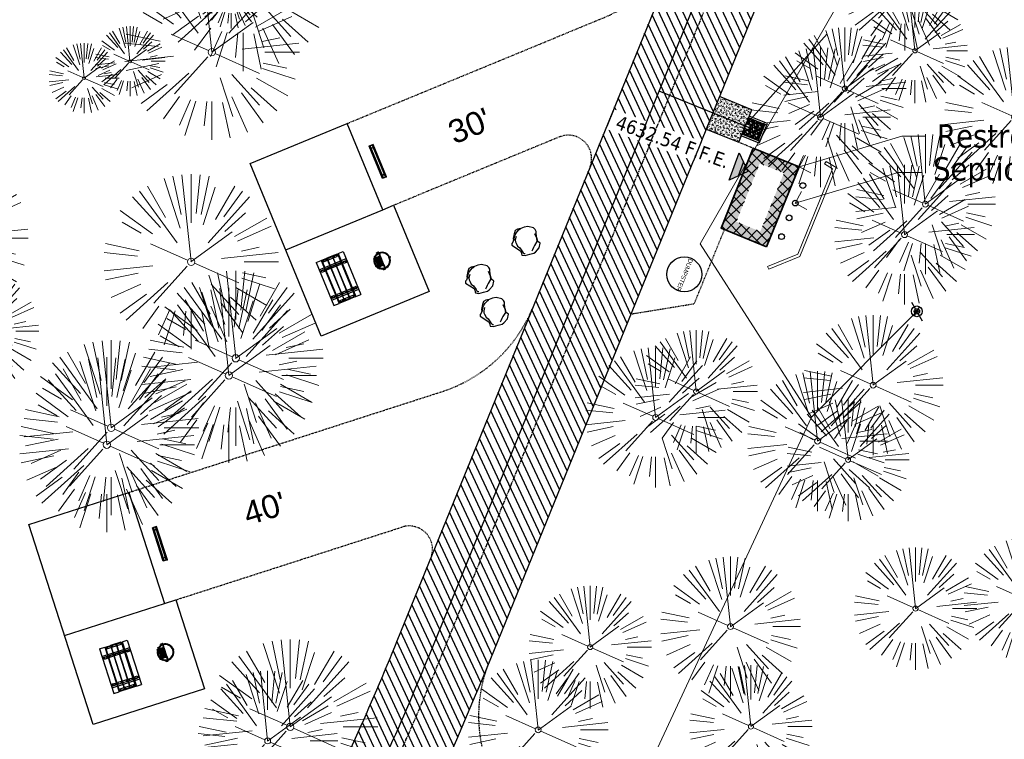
# Model space of a CAD drawing. Header units: feet. Extents: x 1134296 to 1140710, y 647902 to 649877.
# Tile 29 of 42: x 1134965 to 1135134, y 648909 to 649032. Entities that reach past the tile are written whole.
import ezdxf
from ezdxf import colors
from ezdxf.entities.mleader import LeaderData, LeaderLine
from ezdxf.lldxf.tags import DXFTag
from ezdxf.math import Vec2, Vec3

# ---------------------------------------------------------------- set-up
doc = ezdxf.new("R2010")
doc.units = ezdxf.units.FT
doc.header["$MEASUREMENT"] = 0
for name, pattern in [('CENTER2', [1.125, 0.75, -0.125, 0.125, -0.125]), ('HIDDEN4', [0.095, 0.05, -0.045]), ('RAD', [0.13, 0.08, -0.05])]:
    doc.linetypes.add(name, pattern=pattern)
for name, color, linetype in [('-AGGREGATE', 8, 'Continuous'), ('-BOLTS-LAGS-SCREWS', 7, 'Continuous'), ('-CONCRETE', 9, 'Continuous'), ('-HARDWARE', 7, 'Continuous'), ('-TIMBER', 6, 'Continuous'), ('-WOOD', 5, 'Continuous'), ('C-CAMPSITE-PADS', 6, 'Continuous'), ('C-PRKG-ASPH', 5, 'Continuous'), ('C-PRKG-WHEL-STOP', 5, 'Continuous'), ('C-ROAD-ASPHALT', 1, 'Continuous'), ('C-ROAD-CNTR', 1, 'CENTER2'), ('C-ROAD-GRVL', 1, 'RAD'), ('C-SWLK-CONC', 5, 'Continuous'), ('C-SWLK-CONC-PATT', 5, 'Continuous'), ('C-SWLK-GRVL', 5, 'RAD'), ('C-UTIL-HYDRANT', 5, 'Continuous'), ('C-UTIL-WATER-MEP', 7, 'WATER (.5x)'), ('G-TEXT-ST02', 2, 'Continuous'), ('G-XREF', 7, 'Continuous'), ('L-BARRIERROCK', 6, 'Continuous'), ('V-TOPO-SPOT', 8, 'Continuous'), ('V-UTIL-SSWR-STRC', 8, 'Continuous'), ('V-UTIL-WATR-STRC', 8, 'Continuous'), ('XX-NODE-BLDG', 8, 'Continuous')]:
    doc.layers.add(name, color=color, linetype=linetype)
for name, color, linetype, lineweight in [('-ANGLE-IRON', 8, 'Continuous', 25), ('V-ANNO-TEXT', 8, 'Continuous', 13), ('V-SITE-BLDG', 15, 'Continuous', 35), ('V-SITE-BLDG-HTCH', 8, 'Continuous', 13), ('V-SITE-VEGE', 8, 'Continuous', 18), ('V-SITE-WALL', 8, 'Continuous', 18), ('V-UTIL-WATR-LINE', 8, 'WATER', 15)]:
    doc.layers.add(name, color=color, linetype=linetype, lineweight=lineweight)
doc.styles.add('Arial', font='arial.ttf', dxfattribs={"height": 180})
doc.styles.add('SEI-Dim & Leader', font='tahoma.ttf')
doc.styles.get("Standard").update_dxf_attribs({"font": 'arial.ttf'})
tags = doc.linetypes.add('WATER', pattern='A,1.5,-0.2,["W",Standard,S=0.08,R=0,X=-0.1,Y=-0.04],-0.05', length=1.75).pattern_tags.tags
tags[6] = DXFTag(74, 10)
tags = doc.linetypes.add('WATER (.5x)', pattern='A,0.75,-0.2,["W",Standard,S=0.08,R=0,X=-0.1,Y=-0.04],-0.05', length=1).pattern_tags.tags
tags[6] = DXFTag(74, 10)

# ---------------------------------------------------------------- blocks, each defined once
blk = doc.blocks.new('V-UTIL-IRRI-Spigot')
for points in [[(-1, 1.73), (-0.5, 0.87)], [(-0.5, -0.87), (0.5, 0.87)], [(0.5, -0.87), (1, -1.73)]]:
    blk.add_lwpolyline(points)
for radius in [1, 0.5]:
    blk.add_circle((0, 0), radius)
blk = doc.blocks.new('*U823', base_point=(1135118.543, 648981.959))
at = {"xscale": 0.9237604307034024, "yscale": 0.9237604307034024, "zscale": 0.9237604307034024}
blk.add_blockref('V-UTIL-IRRI-Spigot', (1135118.543, 648981.959), dxfattribs=at)
blk = doc.blocks.new('V-SITE-VEGE-Coniferious Tree 2')
at = {"color": 0, "linetype": 'ByBlock'}
for p, q in [((-0.0626, 0.1926), (-0.1545, 0.4755)), ((-0.0575, 0.2704), (-0.104, 0.4891)), ((-0.0003, 0.0026), (-0.0523, 0.4973)), ((0, 0.2219), (0, 0.5)), ((0.0289, 0.2753), (0.0522, 0.4973)), ((0.0572, 0.2693), (0.1039, 0.4891)), ((-0.0791, 0.1089), (-0.2939, 0.4045)), ((-0.146, 0.2528), (-0.25, 0.433)), ((0.0685, 0.211), (0.1382, 0.4256)), ((0.1391, 0.2411), (0.25, 0.433)), ((0.1869, 0.2573), (0.2939, 0.4045)), ((-0.1757, 0.1951), (-0.3346, 0.3716)), ((0.0978, 0.1086), (0.3345, 0.3716)), ((-0.2201, 0.1599), (-0.4046, 0.2939)), ((-0.2844, 0.1642), (-0.3931, 0.227)), ((0.192, 0.1729), (0.3116, 0.2806)), ((0.2488, 0.1436), (0.433, 0.25)), ((-0.0009, -0.0007), (0.235, 0.1707)), ((0.2659, 0.1184), (0.4568, 0.2034)), ((-0.2961, 0.0629), (-0.4891, 0.1039)), ((-0.0199, 0.0089), (-0.2319, 0.1032)), ((0.2873, 0.0611), (0.3885, 0.0826)), ((-0.306, 0.0322), (-0.4973, 0.0523)), ((0.1731, 0.0182), (0.4972, 0.0523)), ((0.3025, 0), (0.5, 0)), ((-0.2183, -0.0229), (-0.4973, -0.0523)), ((-0.023, -0.0255), (-0.2138, -0.2374)), ((0.0185, -0.0083), (0.272, -0.1211)), ((-0.3022, -0.0642), (-0.4891, -0.1039)), ((0.2891, -0.094), (0.4755, -0.1545)), ((0.2936, -0.0624), (0.4274, -0.0908)), ((-0.2881, -0.1283), (-0.4568, -0.2034)), ((-0.132, -0.1189), (-0.3716, -0.3346)), ((0.0478, -0.1473), (0.1192, -0.3671)), ((0.1144, -0.1271), (0.2718, -0.3019)), ((0.2555, -0.1475), (0.433, -0.25)), ((-0.2545, -0.1849), (-0.4046, -0.2939)), ((0.2254, -0.2029), (0.3716, -0.3346)), ((-0.1843, -0.2536), (-0.2767, -0.3808)), ((-0.1214, -0.2725), (-0.1856, -0.4168)), ((-0.091, -0.2799), (-0.1545, -0.4755)), ((0.1131, -0.2541), (0.2033, -0.4568)), ((0.1689, -0.2325), (0.2939, -0.4045)), ((-0.0297, -0.2818), (-0.0443, -0.4216)), ((0, -0.2818), (0, -0.5)), ((0.061, -0.2873), (0.1039, -0.4891))]:
    blk.add_line(p, q, dxfattribs=at)
blk.add_circle((0, 0), 0.0208)
blk = doc.blocks.new('_Open90')
at = {"color": 0, "linetype": 'ByBlock', "lineweight": -2}
for p, q in [((0, 0), (-1, 0)), ((-0.5, 0.5), (0, 0)), ((0, 0), (-0.5, -0.5))]:
    blk.add_line(p, q, dxfattribs=at)
blk = doc.blocks.new('*U877', base_point=(1135118.543, 648981.959))
at = {"xscale": 0.9237604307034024, "yscale": 0.9237604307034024, "zscale": 0.9237604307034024}
blk.add_blockref('V-UTIL-IRRI-Spigot', (1135118.543, 648981.959), dxfattribs=at)
blk = doc.blocks.new('Finished Floor Elevation')
h = blk.add_hatch(color=256)
h.dxf.hatch_style = 1
h.paths.add_polyline_path([(-0.05, -0.05), (-0.05, 0.05), (0, 0)])
blk.add_lwpolyline([(-0.05, -0.05), (-0.05, 0.05), (0, 0)], close=True)
blk = doc.blocks.new("5'_BarrierRock")
at = {"layer": 'L-BARRIERROCK', "flags": 128}
for points in [[(3.8, 25.2), (-4, 23.4), (-10.8, 21), (-17.7, 19.5), (-22.2, 16.5), (-24.3, 10.3), (-26.1, 0.1), (-25.5, -2.9), (-27, -7), (-29.1, -9.7), (-29.4, -13.3), (-11.1, -24.7), (-9.1, -29.7), (-9.1, -31.5), (-8.8, -33.6), (-1.9, -34.5), (7.7, -31.8), (16, -30), (19.6, -27.4), (27.1, -18.7), (28.9, -9.4), (24.1, -5.6), (22, 1.6), (21.4, 6.1), (20.8, 11.2), (21.1, 15.1), (19, 18.6), (15.2, 22.2), (3.8, 25.2)], [(-24.3, -3.8), (-24.3, 1.3), (-22.2, 8.2), (-18.6, 13.3), (-14.4, 18), (-11.4, 19.8)], [(-20.4, 4.6), (-21.9, -2.6), (-21.3, -6.4), (-20.4, -9.4), (-17.1, -15.7), (-12.9, -19), (-7, -26.8), (-5.5, -29.4), (-3.4, -30.6), (-1.9, -30.6)], [(17.5, 10.9), (21.6, 1.5), (22.6, -6.1), (17.2, -14.2), (15.4, -18.4), (13.4, -22.9), (12.2, -25.6)]]:
    blk.add_lwpolyline(points, dxfattribs=at)
blk = doc.blocks.new('Wheel_Stop')
for points in [[(-36, 6.75), (36, 6.75)], [(-36, -2.25), (-36, 6.75)], [(-35.625, 4.5), (-36, 6.75)], [(-35.625, 0), (-36, -2.25)], [(-35.955, 6.48), (35.955, 6.48)], [(-35.625, 4.5), (-35.625, 0)], [(-35.625, 4.5), (35.625, 4.5)], [(-35.625, 0), (35.625, 0)], [(35.625, 4.5), (36, 6.75)], [(35.625, 4.5), (35.625, 0)], [(35.625, 0), (36, -2.25)], [(36, -2.25), (36, 6.75)], [(-36, -2.25), (36, -2.25)], [(-35.955, -1.98), (35.955, -1.98)]]:
    blk.add_lwpolyline(points)
for centre in [(-30, 2.25), (30, 2.25)]:
    blk.add_circle(centre, 0.5)
blk = doc.blocks.new('HYDRANT & PAD')
at = {"layer": '-AGGREGATE'}
h = blk.add_hatch(dxfattribs=at)
h.set_pattern_fill('GRAVEL', color=256, scale=10)
h.paths.add_polyline_path([(18, 72), (18, 108), (-18, 108), (-18, 72), (-4.8, 72), (-4.8, 81.6), (4.8, 81.6), (4.8, 72)])
at = {"layer": 'C-SWLK-CONC-PATT'}
h = blk.add_hatch(dxfattribs=at)
h.set_pattern_fill('AR-CONC', color=256)
h.set_pattern_definition([(50, (-9267.939, -358120.348), (7.17260183, -0.62752135), [0.75, -8.25]), (355, (-9267.939, -358120.348), (-1.38751334, 7.52192134), [0.6, -6.6]), (100.4514445, (-9267.341, -358120.4), (5.78508847, 6.89439991), [0.63740192, -7.01142112]), (46.1842, (-9267.939, -358118.348), (10.6724133, -1.6551928), [1.125, -12.375]), (96.6356355, (-9267.05, -358118.486), (9.34661946, 9.741186), [0.95610342, -10.5171376]), (351.184164, (-9267.939, -358118.348), (9.34661945, 9.741186), [0.9, -9.9]), (21, (-9266.939, -358118.848), (5.96907052, -4.02618891), [0.75, -8.25]), (326, (-9266.939, -358118.848), (2.43315332, 7.25150045), [0.6, -6.6]), (71.4514447, (-9266.4415, -358119.1835), (8.40222377, 3.22531153), [0.6374019, -7.01142112]), (37.5, (-9267.939, -358120.348), (0.121598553, 3.328938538), [0, -6.52, 0, -6.7, 0, -6.625]), (7.5, (-9267.939, -358120.348), (2.630695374, 3.94411712), [0, -3.82, 0, -6.37, 0, -2.525]), (327.5, (-9270.169, -358120.348), (5.338224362, -0.225548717), [0, -2.5, 0, -7.8, 0, -10.35]), (317.5, (-9271.169, -358120.348), (5.831861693, 1.001049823), [0, -3.25, 0, -5.18, 0, -7.35])])
h.paths.add_polyline_path([(36, 72), (-0.5, 72), (-1.8, 72), (-5.8, 72), (-36, 72), (-36, 0), (36, 0)])
at = {"layer": '-HARDWARE'}
for p, q in [((-0.9, 70.2), (-0.9, 69.5)), ((-0.1, 68.2), (-0.2, 71.2)), ((-0.2, 71.2), (0.3, 71.2)), ((0.3, 71.2), (0.2, 68.2)), ((0.9, 70.2), (0.9, 69.5))]:
    blk.add_line(p, q, dxfattribs=at)
for points in [[(-0.8, 82.6), (-0.8, 82)], [(0.8, 82), (-0.8, 82)], [(-0.6, 81.6), (-0.6, 82)], [(0.6, 81.6), (0.6, 82)], [(0.7, 82.6), (0.7, 82)]]:
    blk.add_lwpolyline(points, dxfattribs=at)
at = {"layer": '-HARDWARE', "linetype": 'HIDDEN4'}
for points in [[(-0.6, 81.6), (-0.6, 72.1)], [(0.6, 81.6), (0.6, 72)]]:
    blk.add_lwpolyline(points, dxfattribs=at)
at = {"layer": '-HARDWARE'}
blk.add_lwpolyline([(0.9, 69.5), (0.8, 68.6, 0.013614), (0.8, 68.5), (0.8, 68.1, -0.014895), (0.8, 68.1), (0.8, 67.7, -0.39687), (0.4, 67.4), (-0.5, 67.4, -0.39687), (-0.8, 67.7), (-0.8, 68.1, -0.014895), (-0.8, 68.1), (-0.8, 68.5, 0.013614), (-0.8, 68.6), (-0.9, 69.5)], format="xyb", dxfattribs=at)
for centre, radius, start, end in [((0, 82.6), 0.794, 340.8718, 199.1282), ((0, 82.6), 0.75, 0, 180), ((0, 71), 1.2, 284.4558, 262.278)]:
    blk.add_arc(centre, radius, start, end, dxfattribs=at)
at = {"layer": '-TIMBER', "flags": 128}
for points in [[(-22, 112), (-22, 72)], [(22, 112), (-22, 112)], [(-18, 112), (-18, 72)], [(18, 108), (-18, 108)], [(18, 112), (18, 72)], [(22, 112), (22, 72)]]:
    blk.add_lwpolyline(points, dxfattribs=at)
at = {"layer": '-WOOD'}
blk.add_lwpolyline([(4.8, 72), (4.8, 81.6), (-4.8, 81.6), (-4.8, 72)], close=True, dxfattribs=at)
at = {"layer": 'C-SWLK-CONC'}
blk.add_lwpolyline([(36, 0), (36, 72), (-36, 72), (-36, 0)], dxfattribs=at)
at = {"layer": 'C-SWLK-CONC', "linetype": 'Continuous'}
blk.add_lwpolyline([(-36, 0), (36, 0)], dxfattribs=at)
blk = doc.blocks.new('10FT_Precast Table')
at = {"layer": '-ANGLE-IRON'}
for p, q in [((-28.5, 21.1), (-28.5, 27.6)), ((-28.5, 27.6), (-24.5, 27.6)), ((-24.5, 21.1), (-28.5, 21.1)), ((-24.5, 27.6), (-24.5, 21.1)), ((28.5, 21.1), (28.5, 27.6)), ((28.5, 27.6), (32.5, 27.6)), ((32.5, 21.1), (28.5, 21.1)), ((32.5, 27.6), (32.5, 21.1)), ((-43.5, 15.3), (-46.5, 15.3)), ((-46.5, 15.3), (-46.5, -15.3)), ((-43.5, -15.3), (-43.5, 15.3)), ((-25.5, 15.3), (-28.5, 15.3)), ((-28.5, 15.3), (-28.5, -15.3)), ((-25.5, -15.3), (-25.5, 15.3)), ((32.5, 15.3), (29.5, 15.3)), ((29.5, 15.3), (29.5, -15.3)), ((32.5, -15.3), (32.5, 15.3)), ((46.5, 15.3), (43.5, 15.3)), ((43.5, 15.3), (43.5, -15.3)), ((46.5, -15.3), (46.5, 15.3)), ((-46.5, -15.3), (-43.5, -15.3)), ((-28.5, -15.3), (-25.5, -15.3)), ((29.5, -15.3), (32.5, -15.3)), ((43.5, -15.3), (46.5, -15.3)), ((-28.5, -27.6), (-28.5, -21.1)), ((-28.5, -21.1), (-24.5, -21.1)), ((-24.5, -27.6), (-28.5, -27.6)), ((-24.5, -21.1), (-24.5, -27.6)), ((28.5, -27.6), (28.5, -21.1)), ((28.5, -21.1), (32.5, -21.1)), ((32.5, -27.6), (28.5, -27.6)), ((32.5, -21.1), (32.5, -27.6))]:
    blk.add_line(p, q, dxfattribs=at)
at = {"layer": '-BOLTS-LAGS-SCREWS'}
for centre in [(-26.5, 26.1), (-26.5, 22.6), (30.5, 26.1), (30.5, 22.6), (-45, 14.3), (-45, 8.8), (-45, 2.8), (-27, 14.3), (-27, 8.8), (-27, 2.8), (31, 14.3), (31, 8.8), (31, 2.8), (45, 14.3), (45, 8.8), (45, 2.8), (-45, -2.8), (-45, -8.8), (-45, -14.3), (-27, -2.8), (-27, -8.8), (-27, -14.3), (31, -2.8), (31, -8.8), (31, -14.3), (45, -2.8), (45, -8.8), (45, -14.3), (-26.5, -22.6), (-26.5, -26.1), (30.5, -22.6), (30.5, -26.1)]:
    blk.add_circle(centre, 0.156, dxfattribs=at)
at = {"layer": '-CONCRETE'}
for p, q in [((-32, -30), (-32, 30)), ((-28.5, 30), (-28.5, 27.6)), ((-28.5, -27.1), (-28.5, 27.1)), ((32.5, 30), (32.5, 27.6)), ((32.5, -27.1), (32.5, 27.1)), ((36, -30), (36, 30)), ((-28.5, -30), (-28.5, -27.6)), ((32.5, -27.6), (32.5, -30))]:
    blk.add_line(p, q, dxfattribs=at)
at = {"layer": '-TIMBER'}
for p, q in [((-48, 18.7), (-48, 30)), ((-48, 30), (48, 30)), ((48, 18.7), (48, 30)), ((-48, 18.7), (48, 18.7)), ((-48, 5.9), (-48, 17.1)), ((-48, 17.1), (48, 17.1)), ((-48, 5.9), (48, 5.9)), ((-48, -5.6), (-48, 5.6)), ((-48, 5.6), (48, 5.6)), ((48, 17.1), (48, 5.9)), ((48, 5.6), (48, -5.6)), ((48, -5.6), (-48, -5.6)), ((-48, -17.1), (-48, -5.9)), ((48, -5.9), (-48, -5.9)), ((48, -17.1), (-48, -17.1)), ((-48, -30), (-48, -18.7)), ((-48, -18.7), (48, -18.7)), ((48, -5.9), (48, -17.1)), ((48, -30), (48, -18.7)), ((-48, -30), (48, -30))]:
    blk.add_line(p, q, dxfattribs=at)
blk = doc.blocks.new('*X1295')
at = {"color": 0}
for p, q in [((146.1, 353.6), (146.1, 353.7)), ((146.1, 352.9), (146.8, 353.6)), ((146.1, 352.5), (146.8, 353.3)), ((146.1, 351.8), (146.8, 352.6)), ((146.1, 351.5), (146.8, 352.2)), ((146.1, 350.8), (146.8, 351.5)), ((146.3, 350.7), (146.8, 351.2))]:
    blk.add_line(p, q, dxfattribs=at)
blk = doc.blocks.new('Pilot Rocks FS-30_18_PA')
at = {"layer": '-HARDWARE'}
for p, q in [((-8.8, 0), (-17.9, 0)), ((-17.9, 0), (-12.8, 0)), ((-10.2, 0), (10.2, 0)), ((8.8, 0), (17.9, 0)), ((12.8, 0), (17.9, 0)), ((-18.9, -1.4), (-18.9, -1)), ((-18.9, -1.4), (-18.9, -1)), ((-18.9, -4.6), (-18.9, -1.4)), ((-18.9, -1.4), (-18.9, -1.4)), ((-18.2, -1.4), (-18.2, -1)), ((-18.2, -1), (-18.2, -1.4)), ((-18.2, -1.4), (-18.1, -1.4)), ((-18.1, -1.4), (-18.1, -4.6)), ((-8.8, -0.6), (-17.9, -0.6)), ((-13.3, -0.6), (-17.9, -0.6)), ((-10.2, -0.6), (10.2, -0.6)), ((-10.2, -0.6), (-10.2, -11.3)), ((-10.2, -11.3), (-10.2, -14.8)), ((-10.2, -13.7), (-10.2, -14.8)), ((-9.5, -0.6), (-9.5, -11.3)), ((-9.5, -11.3), (-9.5, -14.8)), ((-9.5, -11.6), (9.5, -11.6)), ((-9.5, -12.3), (9.5, -12.3)), ((-9.5, -14.8), (-9.5, -14.5)), ((-8.8, -0.6), (-8.8, -11.6)), ((-8.3, -0.6), (-8.3, -11.6)), ((-7.5, -0.6), (-7.5, -11.6)), ((-7, -0.6), (-7, -11.6)), ((-6.2, -0.6), (-6.2, -11.6)), ((-5.7, -0.6), (-5.7, -11.6)), ((-4.9, -0.6), (-4.9, -11.6)), ((-4.3, -0.6), (-4.3, -11.6)), ((-3.6, -0.6), (-3.6, -11.6)), ((-3, -0.6), (-3, -11.6)), ((-2.2, -0.6), (-2.2, -11.6)), ((-1.7, -0.6), (-1.7, -11.6)), ((-0.9, -0.6), (-0.9, -11.6)), ((-0.4, -0.6), (-0.4, -11.6)), ((0.4, -0.6), (0.4, -11.6)), ((0.9, -0.6), (0.9, -11.6)), ((1.7, -0.6), (1.7, -11.6)), ((2.2, -0.6), (2.2, -11.6)), ((3, -0.6), (3, -11.6)), ((3.6, -0.6), (3.6, -11.6)), ((4.3, -0.6), (4.3, -11.6)), ((4.9, -0.6), (4.9, -11.6)), ((5.7, -0.6), (5.7, -11.6)), ((6.2, -0.6), (6.2, -11.6)), ((7, -0.6), (7, -11.6)), ((7.5, -0.6), (7.5, -11.6)), ((8.3, -0.6), (8.3, -11.6)), ((8.8, -0.6), (8.8, -11.6)), ((17.9, -0.6), (8.8, -0.6)), ((9.5, -0.6), (9.5, -11.3)), ((9.5, -11.3), (9.5, -14.8)), ((9.5, -14.5), (9.5, -14.8)), ((10.2, -0.6), (10.2, -11.3)), ((10.2, -11.3), (10.2, -14.8)), ((10.2, -14.8), (10.2, -13.7)), ((18.1, -4.6), (18.1, -1.4)), ((18.1, -1.4), (18.2, -1.4)), ((18.9, -4.6), (18.1, -4.6)), ((18.2, -1.4), (18.2, -1)), ((18.2, -1.4), (18.2, -1)), ((18.9, -1.4), (18.9, -1)), ((18.9, -1), (18.9, -1.4)), ((18.9, -1.4), (18.9, -1.4)), ((18.9, -1.4), (18.9, -4.6))]:
    blk.add_line(p, q, dxfattribs=at)
at = {"layer": '-HARDWARE', "flags": 128}
for points in [[(0, 18.2, 1), (-0.6, 18.2), (-0.6, 15, 1), (0, 15), (0, 18.2)], [(-11.8, -8.9, -1), (-11.3, -9.4), (-13.5, -11.7, -1), (-14, -11.3), (-11.8, -8.9)], [(11.8, -8.9, 1), (11.3, -9.4), (13.5, -11.7, 1), (14, -11.3), (11.8, -8.9)]]:
    blk.add_lwpolyline(points, format="xyb", dxfattribs=at)
at = {"layer": '-HARDWARE'}
for points in [[(-18.9, -4.6), (-18.9, -1.4), (-18.1, -1.4), (-18.1, -4.6)], [(-7.5, -11.6), (-8.3, -11.6), (-8.3, -0.6), (-7.5, -0.6)], [(-6.2, -11.6), (-7, -11.6), (-7, -0.6), (-6.2, -0.6)], [(-4.9, -11.6), (-5.7, -11.6), (-5.7, -0.6), (-4.9, -0.6)], [(-3.6, -11.6), (-4.3, -11.6), (-4.3, -0.6), (-3.6, -0.6)], [(-2.2, -11.6), (-3, -11.6), (-3, -0.6), (-2.2, -0.6)], [(-0.9, -11.6), (-1.7, -11.6), (-1.7, -0.6), (-0.9, -0.6)], [(-0.4, -11.6), (0.4, -11.6), (0.4, -0.6), (-0.4, -0.6)], [(0.9, -11.6), (1.7, -11.6), (1.7, -0.6), (0.9, -0.6)], [(2.2, -11.6), (3, -11.6), (3, -0.6), (2.2, -0.6)], [(3.6, -11.6), (4.3, -11.6), (4.3, -0.6), (3.6, -0.6)], [(4.9, -11.6), (5.7, -11.6), (5.7, -0.6), (4.9, -0.6)], [(6.2, -11.6), (7, -11.6), (7, -0.6), (6.2, -0.6)], [(7.5, -11.6), (8.3, -11.6), (8.3, -0.6), (7.5, -0.6)], [(18.9, -4.6), (18.9, -1.4), (18.1, -1.4), (18.1, -4.6)]]:
    blk.add_lwpolyline(points, close=True, dxfattribs=at)
for centre, radius, start, end in [((-17.9, -1), 1, 90, 180), ((-17.9, -1), 1, 90, 180), ((0, 0), 17.1, 0.1484, 179.8516), ((0, 0), 15.7, 0.161, 179.839), ((17.9, -1), 1, 0, 90), ((17.9, -1), 1, 0, 90), ((-17.9, -1), 0.333, 90, 180), ((-17.9, -1), 0.333, 90, 180), ((0, 0), 17.1, 182.0901, 220.7491), ((0, 0), 15.7, 182.2674, 220.2248), ((0, 0), 17.1, 220.7491, 233.2978), ((0, 0), 15.7, 220.2248, 229.5861), ((-9.9, -11.6), 0.333, 0, 180), ((-9.9, -14.8), 0.333, 180, 0), ((-9.9, -14.8), 0.333, 180, 0), ((0, 0), 15.7, 232.704, 307.296), ((0, 0), 17.1, 236.0414, 303.9586), ((9.9, -11.6), 0.333, 0, 180), ((9.9, -14.8), 0.333, 180, 0), ((9.9, -14.8), 0.333, 180, 0), ((0, 0), 15.7, 310.4139, 319.7752), ((0, 0), 17.1, 306.7022, 319.2509), ((0, 0), 15.7, 319.7752, 357.7326), ((0, 0), 17.1, 319.2509, 357.9099), ((17.9, -1), 0.333, 0, 90), ((17.9, -1), 0.333, 0, 90)]:
    blk.add_arc(centre, radius, start, end, dxfattribs=at)
at = {"layer": '-HARDWARE', "rotation": 180}
for p, xscale, yscale, zscale in [((137.7, 372.6), 1.066666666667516, 1.066666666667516, 1.066666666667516), ((-137.7, 372.6), -1.066666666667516, 1.066666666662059, 1.066666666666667)]:
    blk.add_blockref('*X1295', p, dxfattribs=dict(at, xscale=xscale, yscale=yscale, zscale=zscale))
blk = doc.blocks.new('C_PBASE-PACTOLA_02403811')
at = {"layer": '-HARDWARE'}
blk.add_circle((1135078.67, 648988.3), 3, dxfattribs=at)
at = {"layer": 'C-CAMPSITE-PADS'}
blk.add_line((1135027.01, 648999.37), (1135020.9, 649014.16), dxfattribs=at)
for points in [[(1135016.47, 648977.72), (1135004.26, 649007.3), (1135020.9, 649014.16)], [(1135028.86, 649000.14), (1135034.96, 648985.35), (1135016.47, 648977.72)], [(1135027.01, 648999.37), (1135028.86, 649000.14)]]:
    blk.add_lwpolyline(points, dxfattribs=at)
blk.add_lwpolyline([(1134966.35, 648945.4), (1134983.49, 648950.91), (1134989.62, 648931.88), (1134991.52, 648932.49), (1134996.43, 648917.26), (1134977.39, 648911.13)], close=True, dxfattribs=at)
at = {"layer": 'C-ROAD-ASPHALT'}
blk.add_lwpolyline([(1134916.81, 648653.23), (1134952.32, 648718.22, 0.019155), (1134969.66, 648753.05), (1135036.87, 648902.16, 0.009219), (1135044.25, 648919.38), (1135101.51, 649060.02, 0.049273), (1135107.54, 649080.38), (1135113.25, 649110.08, 0.302523), (1135079.74, 649189.8), (1135017.58, 649231, 0.036701), (1134952.66, 649267.49), (1134930.36, 649277.95, 0.265468), (1134828.52, 649269.75), (1134807.49, 649255.39, 0.041643), (1134780.65, 649233.58), (1134706.83, 649162.6, 0.057659), (1134625.2, 649063.66, -0.572256), (1134616.58, 649064.03), (1134601.86, 649091.79)], format="xyb", dxfattribs=at)
blk.add_lwpolyline([(1134609.5, 649004.17, -0.084817), (1134717.92, 649151.06), (1134791.74, 649222.04, -0.041643), (1134816.52, 649242.18), (1134837.54, 649256.54, -0.265468), (1134923.57, 649263.47), (1134945.86, 649253.01, -0.036701), (1135008.74, 649217.67), (1135070.9, 649176.46, -0.302523), (1135097.53, 649113.09), (1135091.83, 649083.4, -0.049273), (1135086.69, 649066.05), (1135029.44, 648925.41, -0.009219), (1135022.29, 648908.74), (1134970.11, 648792.98, 0.09467), (1134957.79, 648834.73), (1134921.93, 648904.35, 0.300313), (1134722.09, 649016.56), (1134632.5, 649010.11, 0.090714)], format="xyb", close=True, dxfattribs=at)
at = {"layer": 'C-ROAD-CNTR', "flags": 128}
blk.add_lwpolyline([(1134682.82, 648422.25), (1134669.22, 648425.85, -0.177469), (1134620.15, 648460.15), (1134616.5, 648465.38, -0.104209), (1134576.2, 648560.26), (1134558.55, 648650.05, -0.01381), (1134553.98, 648677.28), (1134544.9, 648742.27, -0.094333), (1134550.43, 648854.34), (1134559, 648889.72, -0.142864), (1134712.37, 649156.83), (1134786.2, 649227.81, -0.041643), (1134812.01, 649248.79), (1134833.03, 649263.15, -0.265468), (1134926.96, 649270.71), (1134949.26, 649260.25, -0.036701), (1135013.16, 649224.33), (1135075.32, 649183.13, -0.302523), (1135105.39, 649111.58), (1135099.69, 649081.89, -0.049273), (1135094.1, 649063.04), (1135036.84, 648922.4, -0.009219), (1135029.58, 648905.45), (1134962.36, 648756.34, -0.019155), (1134945.3, 648722.05), (1134909.79, 648657.07, -0.111237), (1134866.24, 648607.57), (1134762.18, 648532.09, 0.322945), (1134716.4, 648393.22), (1134719.72, 648382.71, -0.171424), (1134715.29, 648249.56), (1134707.16, 648228.78, -0.022723), (1134688.71, 648187.28, 0.05045), (1134653.34, 648094.13)], format="xyb", dxfattribs=at)
at = {"layer": 'C-ROAD-GRVL'}
for p, q in [((1135057.28, 649011.86), (1135028.86, 649000.14)), ((1134991.52, 648932.49), (1135030.31, 648944.98))]:
    blk.add_line(p, q, dxfattribs=at)
at = {"layer": 'C-ROAD-GRVL', "flags": 128}
for points in [[(1135020.9, 649014.16), (1135064.91, 649032.32, 0.200853), (1135078.53, 649046)], [(1135062.51, 649006.66, 0.665482), (1135057.28, 649011.86)], [(1134983.49, 648950.91), (1135037.22, 648968.22, 0.221677), (1135052.71, 648982.59)], [(1135035.24, 648939.67, 0.637094), (1135030.31, 648944.98)], [(1135064.67, 648847.27), (1135044.86, 648904.39, -0.18209), (1135045.33, 648922.01)]]:
    blk.add_lwpolyline(points, format="xyb", dxfattribs=at)
at = {"layer": 'C-SWLK-GRVL'}
for points in [[(1135090.5, 649009.93), (1135088.01, 649010.95)], [(1135069.55, 648981.51), (1135080.4, 648983.28), (1135085.58, 648996)]]:
    blk.add_lwpolyline(points, dxfattribs=at)
at = {"layer": 'C-UTIL-WATER-MEP'}
blk.add_line((1135089.06, 649013.76), (1135103.19, 649029.53), dxfattribs=at)
at = {"layer": 'C-UTIL-WATER-MEP', "flags": 128}
blk.add_lwpolyline([(1134713.29, 648416.24), (1134669.73, 648427.78, -0.177469), (1134621.79, 648461.3), (1134618.14, 648466.52, -0.104209), (1134578.16, 648560.65), (1134560.52, 648650.44, -0.01381), (1134555.96, 648677.56), (1134546.88, 648742.55, -0.094333), (1134552.38, 648853.87), (1134560.94, 648889.25, -0.142864), (1134713.76, 649155.39), (1134787.59, 649226.37, -0.041643), (1134813.13, 649247.14), (1134834.16, 649261.5, -0.265468), (1134926.11, 649268.9), (1134948.41, 649258.44, -0.036701), (1135012.06, 649222.67), (1135074.22, 649181.46, -0.302523), (1135103.43, 649111.96), (1135097.72, 649082.26, -0.049273), (1135092.25, 649063.79), (1135034.99, 648923.15, -0.009219), (1135027.76, 648906.27), (1134960.54, 648757.16, -0.019155), (1134943.55, 648723.01), (1134908.04, 648658.03, -0.111237), (1134865.06, 648609.19), (1134761.01, 648533.71, 0.157468), (1134714.97, 648470.68, 0.157468)], format="xyb", dxfattribs=at)
blk.add_lwpolyline([(1135074.32, 649019.76), (1135089.06, 649013.76)], dxfattribs=at)
at = {"layer": 'Defpoints', "flags": 128}
blk.add_lwpolyline([(1135010.37, 648992.51), (1135027.01, 648999.37)], dxfattribs=at)
at = {"layer": 'Defpoints'}
blk.add_lwpolyline([(1134972.48, 648926.36), (1134972.48, 648926.36), (1134989.62, 648931.88)], dxfattribs=at)
at = {"layer": '-HARDWARE'}
for p, xscale, yscale, zscale, rotation in [((1135026.89, 648990.67), 0.08333333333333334, 0.08333333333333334, 0.08333333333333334, 292.4208648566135), ((1134989.76, 648923.52), 0.08333333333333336, 0.08333333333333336, 0.08333333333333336, 287.8525169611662)]:
    blk.add_blockref('Pilot Rocks FS-30_18_PA', p, dxfattribs=dict(at, xscale=xscale, yscale=yscale, zscale=zscale, rotation=rotation))
for p, xscale, yscale, zscale, rotation in [((1135019.43, 648987.59), 0.08333333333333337, 0.08333333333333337, 0.08333333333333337, 292.4208648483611), ((1134982.07, 648921.04), 0.08333333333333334, 0.08333333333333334, 0.08333333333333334, 287.8525169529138)]:
    blk.add_blockref('10FT_Precast Table', p, dxfattribs=dict(xscale=xscale, yscale=yscale, zscale=zscale, rotation=rotation))
at = {"layer": 'C-PRKG-WHEL-STOP'}
for p, xscale, yscale, zscale, rotation in [((1135026.32, 649007.75), 0.08333333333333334, 0.08333333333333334, 0.08333333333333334, 112.4208657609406), ((1134988.99, 648942.18), 0.08333333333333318, 0.08333333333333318, 0.08333333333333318, 107.8525167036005)]:
    blk.add_blockref('Wheel_Stop', p, dxfattribs=dict(at, xscale=xscale, yscale=yscale, zscale=zscale, rotation=rotation))
at = {"layer": 'C-UTIL-HYDRANT', "xscale": 0.08333333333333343, "yscale": 0.08333333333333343, "zscale": 0.08333333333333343, "rotation": 247.8486329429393}
blk.add_blockref('HYDRANT & PAD', (1135083.58, 649015.99), dxfattribs=at)
at = {"layer": 'L-BARRIERROCK', "xscale": 0.08333333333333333, "yscale": 0.08333333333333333, "zscale": 0.08333333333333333}
for p in [(1135051.55, 648994.42), (1135043.61, 648987.92), (1135046.13, 648982.25)]:
    blk.add_blockref("5'_BarrierRock", p, dxfattribs=at)
at = {"layer": '-HARDWARE', "insert": (1135080.19, 648990.8), "char_height": 0.75, "attachment_point": 1, "rotation": 247.8486, "style": 'Arial'}
blk.add_mtext_dynamic_manual_height_columns('DUMPSTER', width=6.5281, gutter_width=1, heights=[0], dxfattribs=at)
at = {"layer": 'C-CAMPSITE-PADS', "char_height": 4, "attachment_point": 1, "style": 'Arial'}
for s, width, gutter_width, insert, rotation in [("30'", 0.889, 1, (1135037.75, 649014.25), 22.3771), ("40'", 10.6683, 12, (1135002.71, 648949.04), 16.9386)]:
    blk.add_mtext_dynamic_manual_height_columns(s, width=width, gutter_width=gutter_width, heights=[0], dxfattribs=dict(at, insert=insert, rotation=rotation))
blk = doc.blocks.new('C_PHTCH-PACTOLA_02403811')
at = {"layer": 'C-PRKG-ASPH'}
h = blk.add_hatch(dxfattribs=at)
h.set_pattern_fill('ANSI31', color=256, scale=10, angle=70)
edge = h.paths.add_edge_path(flags=16)
edge.add_arc((1135093.57, 648760.36), 542, 143.5704, 153.2664, ccw=False)
edge.add_arc((1135093.57, 648760.36), 542, 133.8743, 143.5704, ccw=False)
edge.add_line((1134717.92, 649151.06), (1134791.74, 649222.04))
edge.add_arc((1134924.81, 649083.64), 192, 124.3358, 133.8743, ccw=False)
edge.add_line((1134816.52, 649242.18), (1134837.54, 649256.54))
edge.add_arc((1134886.61, 649184.7), 87, 64.8666, 124.3358, ccw=False)
edge.add_line((1134923.57, 649263.47), (1134945.86, 649253.01))
edge.add_arc((1134736.9, 648807.59), 492, 56.4591, 64.8666, ccw=False)
edge.add_line((1135008.74, 649217.67), (1135070.9, 649176.46))
edge.add_arc((1135036.64, 649124.78), 62, -10.868, 56.4591, ccw=False)
edge.add_line((1135097.53, 649113.09), (1135091.83, 649083.4))
edge.add_arc((1135001.48, 649100.74), 92, 337.8486, 349.132, ccw=False)
edge.add_line((1135086.69, 649066.05), (1135029.44, 648925.41))
edge.add_arc((1134573.75, 649110.92), 492, 335.736, 337.8486, ccw=False)
edge.add_line((1135022.29, 648908.74), (1134970.11, 648792.98))
edge.add_line((1134970.11, 648792.98), (1134955.07, 648759.62))
edge.add_arc((1134506.53, 648961.81), 492, 331.3466, 335.736, ccw=False)
edge.add_line((1134938.28, 648725.89), (1134902.77, 648660.9))
edge.add_arc((1134778.16, 648728.99), 142, 305.9573, 331.3466, ccw=False)
edge.add_line((1134861.54, 648614.05), (1134757.48, 648538.57))
edge.add_arc((1134835.58, 648430.91), 133, 125.9573, 166.4172)
edge.add_arc((1134672.28, 648470.36), 35, 244.1086, 346.4172, ccw=False)
edge.add_arc((1134691.46, 648509.91), 78.96, 214.9055, 244.1168, ccw=False)
edge.add_line((1134626.71, 648464.73), (1134623.06, 648469.96))
edge.add_arc((1134821.51, 648608.47), 242, 191.1168, 214.9138, ccw=False)
edge.add_line((1134584.05, 648561.81), (1134566.4, 648651.59))
edge.add_arc((1135049.17, 648746.46), 492, 187.9519, 191.1168, ccw=False)
edge.add_line((1134561.9, 648678.39), (1134552.83, 648743.38))
edge.add_arc((1134842.02, 648783.77), 292, 166.3961, 187.9519, ccw=False)
edge.add_line((1134558.21, 648852.45), (1134566.77, 648887.84))
edge.add_arc((1135093.57, 648760.36), 542, 158.0478, 166.3961, ccw=False)
edge.add_arc((1135093.57, 648760.36), 542, 153.2664, 158.0478, ccw=False)
edge = h.paths.add_edge_path()
edge.add_line((1134664.93, 648091.02), (1134641.75, 648097.24))
edge.add_arc((1135131.44, 647965.88), 507, 154.1155, 164.9841, ccw=False)
edge.add_arc((1135131.44, 647965.88), 507, 153.4315, 154.1155, ccw=False)
edge.add_arc((1134241.51, 648410.91), 488, 333.4315, 338.6384)
edge.add_line((1134695.99, 648233.15), (1134704.11, 648253.93))
edge.add_arc((1134529.03, 648322.41), 188, 338.6384, 377.1955)
edge.add_arc((1134651.31, 648360.25), 60, 17.1955, 74.9727)
edge.add_line((1134666.86, 648418.2), (1134661.5, 648419.81))
edge.add_arc((1134691.49, 648509.95), 95, 223.9419, 251.5981, ccw=False)
edge.add_arc((1134691.54, 648509.98), 95.06, 214.9166, 223.9393, ccw=False)
edge.add_line((1134613.59, 648455.57), (1134609.94, 648460.8))
edge.add_arc((1134821.51, 648608.47), 258, 191.1168, 214.9138, ccw=False)
edge.add_line((1134568.35, 648558.72), (1134550.7, 648648.51))
edge.add_arc((1135049.17, 648746.46), 508, 187.9519, 191.1168, ccw=False)
edge.add_line((1134546.06, 648676.18), (1134536.98, 648741.16))
edge.add_arc((1134842.02, 648783.77), 308, 166.3961, 187.9519, ccw=False)
edge.add_line((1134542.66, 648856.22), (1134551.22, 648891.6))
edge.add_arc((1135093.57, 648760.36), 558, 163.9213, 166.3961, ccw=False)
edge.add_arc((1134538.18, 648920.44), 20, 343.9213, 402.7699)
edge.add_line((1134552.86, 648934.02), (1134533.45, 648955.01))
edge.add_arc((1135093.57, 648760.36), 592.98, 146.01874, 160.8371, ccw=False)
edge.add_line((1134601.86, 649091.79), (1134616.58, 649064.03))
edge.add_arc((1134621, 649066.38), 5, 207.9516, 327.0741)
edge.add_arc((1135093.57, 648760.36), 558, 133.8743, 147.0741, ccw=False)
edge.add_line((1134706.83, 649162.6), (1134780.65, 649233.58))
edge.add_arc((1134924.81, 649083.64), 208, 124.3358, 133.8743, ccw=False)
edge.add_line((1134807.49, 649255.39), (1134828.52, 649269.75))
edge.add_arc((1134886.61, 649184.7), 103, 64.8666, 124.3358, ccw=False)
edge.add_line((1134930.36, 649277.95), (1134952.66, 649267.49))
edge.add_arc((1134736.9, 648807.59), 508, 56.4591, 64.8666, ccw=False)
edge.add_line((1135017.58, 649231), (1135079.74, 649189.8))
edge.add_arc((1135036.64, 649124.78), 78, -10.868, 56.4591, ccw=False)
edge.add_line((1135113.25, 649110.08), (1135107.54, 649080.38))
edge.add_arc((1135001.48, 649100.74), 108, 337.8486, 349.132, ccw=False)
edge.add_line((1135101.51, 649060.02), (1135044.25, 648919.38))
edge.add_arc((1134573.75, 649110.92), 508, 335.736, 337.8486, ccw=False)
edge.add_line((1135036.87, 648902.16), (1134969.66, 648753.05))
edge.add_arc((1134506.53, 648961.81), 508, 331.3466, 335.736, ccw=False)
edge.add_line((1134952.32, 648718.22), (1134916.81, 648653.23))
edge.add_arc((1134778.16, 648728.99), 158, 305.9573, 331.3466, ccw=False)
edge.add_line((1134870.94, 648601.1), (1134766.88, 648525.62))
edge.add_arc((1134835.58, 648430.91), 117, 125.9573, 162.2649)
edge.add_arc((1134752.71, 648457.41), 30, 162.2649, 196.8024)
edge.add_arc((1134835.58, 648430.91), 113, 170.9217, 197.5477)
edge.add_line((1134727.84, 648396.84), (1134731.16, 648386.32))
edge.add_arc((1134529.03, 648322.41), 212, 11.3401, 17.5477, ccw=False)
edge.add_arc((1134529.06, 648322.4), 211.97, -20.6491, 11.3422, ccw=False)
edge.add_arc((1134759.87, 648235.31), 34.72, 159.1872, 239.4136)
edge.add_line((1134742.2, 648205.42), (1134709.51, 648185.7))
edge.add_line((1134709.51, 648185.7), (1134699, 648181.01))
edge.add_arc((1135131.44, 647965.88), 483, 153.5512, 164.9841)
h = blk.add_hatch(dxfattribs=at)
h.set_pattern_fill('ANSI31', color=256, scale=10, angle=70)
edge = h.paths.add_edge_path()
edge.add_arc((1134528.12, 648951.57), 468.12, 332.7083, 335.7919)
edge.add_line((1134955.07, 648759.62), (1134970.11, 648792.98))
edge.add_arc((1134854.66, 648781.61), 116, 5.6217, 27.2539)
edge.add_line((1134957.79, 648834.73), (1134921.93, 648904.35))
edge.add_arc((1134737.02, 648809.1), 208, 27.2539, 94.1168)
edge.add_line((1134722.09, 649016.56), (1134632.5, 649010.11))
edge.add_arc((1134637.24, 648944.28), 66, 94.1168, 114.8502)
edge.add_arc((1135093.57, 648760.36), 542, 153.2664, 158.0478)
edge.add_arc((1134637.24, 648944.28), 50, 94.1168, 158.0478, ccw=False)
edge.add_line((1134633.65, 648994.15), (1134723.23, 649000.6))
edge.add_arc((1134737.02, 648809.1), 192, 27.2539, 94.1168, ccw=False)
edge.add_line((1134907.7, 648897.02), (1134943.56, 648827.41))
edge.add_arc((1134854.66, 648781.61), 100, -26.5394, 27.2539, ccw=False)
blk = doc.blocks.new('C_XBASE-PACTOLA_02403811')
at = {"layer": 'V-SITE-BLDG', "flags": 128}
blk.add_lwpolyline([(1135092.8, 648993.04), (1135084.99, 648996.24), (1135090.5, 649009.93), (1135098.37, 649006.76)], close=True, dxfattribs=at)
at = {"layer": 'V-SITE-WALL', "flags": 128}
blk.add_lwpolyline([(1135092.97, 648989.64), (1135098.12, 648991.77), (1135104.08, 649006.4), (1135102.74, 649007.23), (1135103, 649007.65), (1135104.7, 649006.6), (1135098.5, 648991.39), (1135093.17, 648989.18)], close=True, dxfattribs=at)
at = {"layer": 'V-UTIL-SSWR-STRC'}
for centre in [(1135099, 649003.52), (1135097.71, 649000.52), (1135096.65, 648998), (1135095.35, 648994.77)]:
    blk.add_circle(centre, 0.492, dxfattribs=at)
at = {"layer": 'V-UTIL-WATR-LINE', "flags": 128}
blk.add_lwpolyline([(1135118.54, 648981.96), (1135100.46, 648963.8)], dxfattribs=at)
at = {"layer": 'V-SITE-VEGE'}
for p, xscale, yscale, zscale in [((1135003.07, 649038.14), 29.99963760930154, 29.99963760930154, 29.99963760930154), ((1135116.46, 649037.19), 20.99974632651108, 20.99974632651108, 20.99974632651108), ((1134997.72, 649026.39), 29.99963760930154, 29.99963760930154, 29.99963760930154), ((1135118.22, 649026.65), 17.99978256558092, 17.99978256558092, 17.99978256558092), ((1135106.2, 649020.14), 20.99974632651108, 20.99974632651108, 20.99974632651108), ((1134951.26, 648994.5), 29.99963760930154, 29.99963760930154, 29.99963760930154), ((1134994.16, 648990.46), 29.99963760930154, 29.99963760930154, 29.99963760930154), ((1135001.81, 648973.91), 29.99963760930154, 29.99963760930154, 29.99963760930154), ((1134958.08, 648978.56), 19.99975840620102, 19.99975840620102, 19.99975840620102), ((1135000.65, 648970.97), 29.99963760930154, 29.99963760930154, 29.99963760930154), ((1135080.72, 648968.22), 20.99974632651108, 20.99974632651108, 20.99974632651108), ((1134980.46, 648962), 29.99963760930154, 29.99963760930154, 29.99963760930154), ((1134979.72, 648959.1), 29.99963760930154, 29.99963760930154, 29.99963760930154), ((1135106.75, 648956.51), 20.99974632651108, 20.99974632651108, 20.99974632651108), ((1135137.08, 648932.61), 20.99974632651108, 20.99974632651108, 20.99974632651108), ((1135118.31, 648931), 20.99974632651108, 20.99974632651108, 20.99974632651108), ((1135062.55, 648924.4), 20.99974632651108, 20.99974632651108, 20.99974632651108), ((1135011.16, 648910.73), 29.99963760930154, 29.99963760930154, 29.99963760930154), ((1135090.1, 648910.78), 20.99974632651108, 20.99974632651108, 20.99974632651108)]:
    blk.add_blockref('V-SITE-VEGE-Coniferious Tree 2', p, dxfattribs=dict(at, xscale=xscale, yscale=yscale, zscale=zscale))
at = {"layer": 'V-SITE-VEGE', "rotation": 8.537736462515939e-07}
for p, xscale, yscale, zscale in [((1135001, 649036.44), 11.99985504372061, 11.99985504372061, 11.99985504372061), ((1134983.69, 649024.83), 11.99985504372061, 11.99985504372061, 11.99985504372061), ((1134975.82, 649021.94), 11.99985504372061, 11.99985504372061, 11.99985504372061), ((1135102.04, 649015.23), 23.99971008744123, 23.99971008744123, 23.99971008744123), ((1135135.27, 649015.28), 23.99971008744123, 23.99971008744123, 23.99971008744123), ((1135120, 649000.34), 23.99971008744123, 23.99971008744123, 23.99971008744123), ((1135116.43, 648995.11), 23.99971008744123, 23.99971008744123, 23.99971008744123), ((1135111.04, 648969.32), 23.99971008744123, 23.99971008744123, 23.99971008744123), ((1135073.77, 648963.77), 23.99971008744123, 23.99971008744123, 23.99971008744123), ((1135101.51, 648959.71), 23.99971008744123, 23.99971008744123, 23.99971008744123), ((1135086.6, 648927.91), 23.99971008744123, 23.99971008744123, 23.99971008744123), ((1135053.64, 648910.2), 23.99971008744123, 23.99971008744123, 23.99971008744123), ((1135007.28, 648908.31), 23.99971008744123, 23.99971008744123, 23.99971008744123)]:
    blk.add_blockref('V-SITE-VEGE-Coniferious Tree 2', p, dxfattribs=dict(at, xscale=xscale, yscale=yscale, zscale=zscale))
at = {"layer": 'V-UTIL-WATR-STRC'}
for name in ['*U823', '*U877']:
    blk.add_blockref(name, (1135118.54, 648981.96), dxfattribs=at)
at = {"layer": 'V-UTIL-WATR-STRC', "xscale": 0.4618802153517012, "yscale": 0.4618802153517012, "zscale": 0.4618802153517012}
blk.add_blockref('V-UTIL-IRRI-Spigot', (1135118.54, 648981.96), dxfattribs=at)
at = {"layer": 'V-ANNO-TEXT'}
ml = blk.add_multileader_mtext('Standard', dxfattribs=at)
ml.set_content('Restroom', color=256, style='SEI-Dim & Leader')
ml.set_leader_properties(color=256, linetype='ByLayer', lineweight=-1)
ml.set_arrow_properties(name='OPEN90')
ml.build(insert=Vec2(0, 0))
ml.multileader.update_dxf_attribs({"text_left_attachment_type": 2, "text_right_attachment_type": 2, "dogleg_length": 0.1, "arrow_head_size": 3.2, "scale": 40})
ctx = ml.context
ctx.base_point, ctx.scale, ctx.arrow_head_size, ctx.plane_origin = Vec3(1135119.98, 649012), 40, 3.2, Vec3(1135098.37, 649006.76)
ctx.left_attachment, ctx.right_attachment = 2, 2
notes = []
notes.append((ctx, [(0, (1, 1, 0), (1135115.98, 649012), (1, 0), 4, [(0, [(1135098.37, 649006.76)], 0, [])])]))
ctx.mtext.insert, ctx.mtext.flow_direction = Vec3(1135121.98, 649014.04), 5
ml = blk.add_multileader_mtext('Standard', dxfattribs=at)
ml.set_content('Restroom', color=256, style='SEI-Dim & Leader')
ml.set_leader_properties(color=256, linetype='ByLayer', lineweight=-1)
ml.set_arrow_properties(name='OPEN90')
ml.build(insert=Vec2(0, 0))
ml.multileader.update_dxf_attribs({"text_left_attachment_type": 2, "text_right_attachment_type": 2, "dogleg_length": 0.1, "arrow_head_size": 3.2, "scale": 40})
ctx = ml.context
ctx.base_point, ctx.scale, ctx.arrow_head_size, ctx.plane_origin = Vec3(1135119.98, 649012), 40, 3.2, Vec3(1135098.37, 649006.76)
ctx.left_attachment, ctx.right_attachment = 2, 2
notes.append((ctx, [(0, (1, 1, 0), (1135115.98, 649012), (1, 0), 4, [(0, [(1135098.37, 649006.76)], 0, [])])]))
ctx.mtext.insert, ctx.mtext.flow_direction = Vec3(1135121.98, 649014.04), 5
ml = blk.add_multileader_mtext('Standard', dxfattribs=at)
ml.set_content('Septic Lids (Typ.)', color=256, style='SEI-Dim & Leader')
ml.set_leader_properties(color=256, linetype='ByLayer', lineweight=-1)
ml.set_arrow_properties(name='OPEN90')
ml.build(insert=Vec2(0, 0))
ml.multileader.update_dxf_attribs({"text_left_attachment_type": 2, "text_right_attachment_type": 2, "dogleg_length": 0.1, "arrow_head_size": 3.2, "scale": 40})
ctx = ml.context
ctx.base_point, ctx.scale, ctx.arrow_head_size, ctx.plane_origin = Vec3(1135119.32, 649005.75), 40, 3.2, Vec3(1135097.71, 649000.52)
ctx.left_attachment, ctx.right_attachment = 2, 2
notes.append((ctx, [(0, (1, 1, 0), (1135115.32, 649005.75), (1, 0), 4, [(0, [(1135097.71, 649000.52)], 0, [])])]))
ctx.mtext.insert, ctx.mtext.flow_direction = Vec3(1135121.32, 649008.39), 5
for ctx, leaders in notes:
    for number, flags, end, landing, length, lines in leaders:
        leader = LeaderData()
        leader.index, (leader.has_last_leader_line, leader.has_dogleg_vector, leader.attachment_direction) = number, flags
        leader.last_leader_point, leader.dogleg_vector, leader.dogleg_length = Vec3(end), Vec3(landing), length
        for number, points, colour, breaks in lines:
            line = LeaderLine()
            line.index, line.vertices, line.color, line.breaks = number, Vec3.list(points), colors.encode_raw_color(colour), breaks
            leader.lines.append(line)
        ctx.leaders.append(leader)
at = {"layer": 'XX-NODE-BLDG', "insert": (1135086.25, 649007.51), "char_height": 2.4, "width": 20.9711, "attachment_point": 6, "rotation": 340, "style": 'SEI-Dim & Leader', "bg_fill": 3, "box_fill_scale": 1.25, "bg_fill_color": 256, "bg_fill_true_color": 13158600, "bg_fill_transparency": 0}
blk.add_mtext('{\\C256;4632.54 F.F.E.}', dxfattribs=at)
at = {"layer": 'V-SITE-BLDG-HTCH', "transparency": 33554534}
h = blk.add_hatch(dxfattribs=at)
h.set_pattern_fill('ANSI37', color=256, scale=10)
h.paths.add_polyline_path([(1135091.7, 648995.65), (1135087.59, 648997.34), (1135091.61, 649007.33), (1135095.76, 649005.66)], flags=16)
h.paths.add_polyline_path([(1135092.8, 648993.04), (1135084.99, 648996.24), (1135090.5, 649009.93), (1135098.37, 649006.76)])
h = blk.add_hatch(color=256, dxfattribs=at)
h.dxf.hatch_style = 1
h.paths.add_polyline_path([(1135091.7, 648995.65), (1135087.59, 648997.34), (1135091.61, 649007.33), (1135095.76, 649005.66)], flags=16)
h.paths.add_polyline_path([(1135092.8, 648993.04), (1135084.99, 648996.24), (1135090.5, 649009.93), (1135098.37, 649006.76)])
at = {"layer": 'V-SITE-BLDG', "flags": 128}
blk.add_lwpolyline([(1135092.8, 648993.04), (1135084.99, 648996.24), (1135090.5, 649009.93), (1135098.37, 649006.76)], close=True, dxfattribs=at)
at = {"layer": 'V-UTIL-WATR-LINE', "flags": 128}
blk.add_lwpolyline([(1134946.43, 649283.89), (1135074.54, 649099.6), (1135109.75, 649053.73), (1135113.62, 649049.67), (1135081.39, 648993.54), (1135100.46, 648963.8), (1135008.67, 648766.44)], dxfattribs=at)
at = {"layer": 'V-TOPO-SPOT', "rotation": 340}
for xscale, yscale, zscale in [(50.00000018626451, 50.00000018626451, 50.00000018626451), (25.00000009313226, 25.00000009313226, 25.00000009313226)]:
    blk.add_blockref('Finished Floor Elevation', (1135089.58, 649005.93), dxfattribs=dict(at, xscale=xscale, yscale=yscale, zscale=zscale))

msp = doc.modelspace()

# ---------------------------------------------------------------- block references
at = {"layer": 'G-TEXT-ST02'}
msp.add_blockref('C_PHTCH-PACTOLA_02403811', (0, 0), dxfattribs=at)

# ---------------------------------------------------------------- next in the draw order: block references
at = {"layer": 'G-XREF'}
msp.add_blockref('C_XBASE-PACTOLA_02403811', (0, 0), dxfattribs=at)

# ---------------------------------------------------------------- next in the draw order: block references
msp.add_blockref('C_PBASE-PACTOLA_02403811', (0, 0), dxfattribs=at)

doc.saveas('drawing.dxf')
